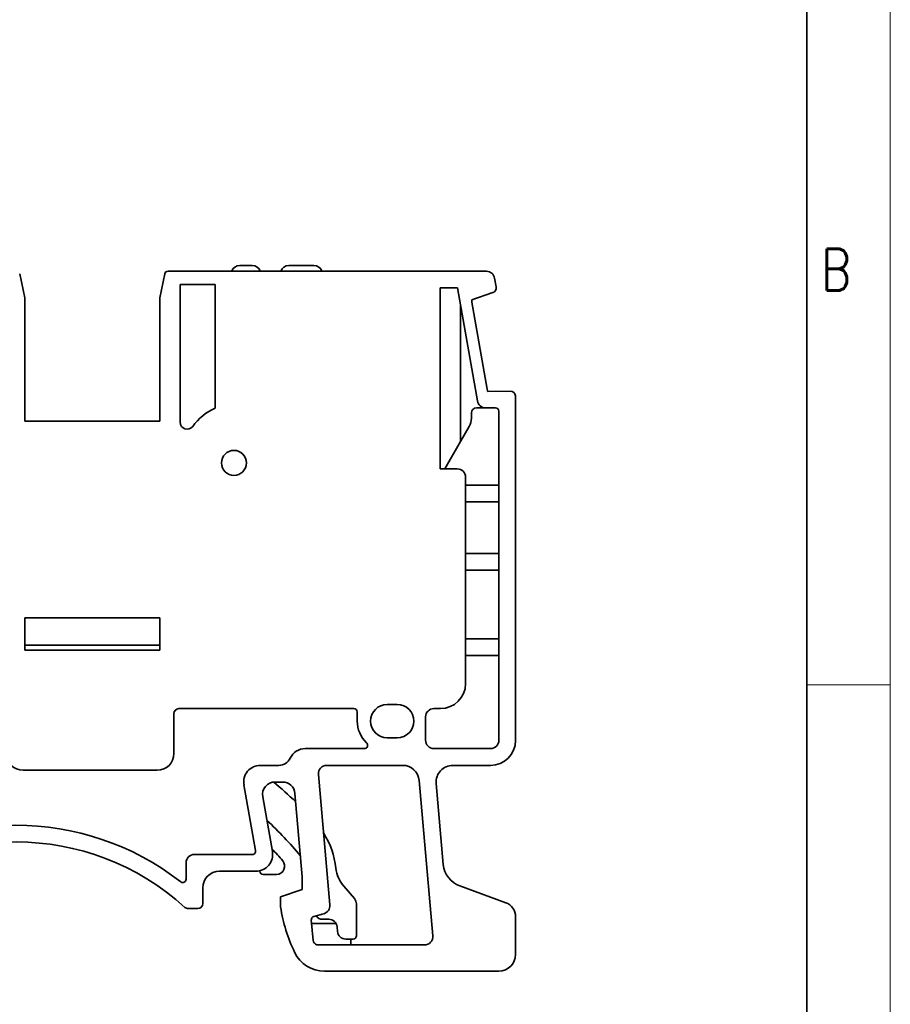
# Model space of a CAD drawing. Header units: millimetres. Extents: x 6 to 292, y 5 to 204.
# Tile 22 of 23: x 240 to 292, y 86 to 145. Entities that reach past the tile are written whole.
import ezdxf

# ---------------------------------------------------------------- set-up
doc = ezdxf.new("R2010")
doc.units = ezdxf.units.MM
for name, color, linetype in [('TEXT', 7, 'Continuous'), ('可见', 7, 'Continuous'), ('图框', 7, 'Continuous'), ('细实线', 7, 'Continuous'), ('轮廓线', 7, 'Continuous')]:
    doc.layers.add(name, color=color, linetype=linetype)
doc.layers.add('尺寸层', color=5, linetype='Continuous', lineweight=13)
doc.styles.add('SEACAD_romans_shx', font='romans.shx')

# ---------------------------------------------------------------- blocks, each defined once
blk = doc.blocks.new('SE5')
at = {"layer": '可见', "color": 7, "linetype": 'Continuous', "lineweight": 35}
for p, q in [((253.715, 130.173), (252.965, 130.173)), ((257.415, 130.173), (255.915, 130.173)), ((239.761, 129.665), (240.065, 128.223)), ((248.165, 128.223), (248.47, 129.664)), ((248.665, 129.823), (267.768, 129.823)), ((268.26, 129.41), (268.354, 128.878)), ((249.39, 129.023), (249.39, 120.759)), ((251.49, 129.023), (249.39, 129.023)), ((251.49, 121.598), (251.49, 129.023)), ((264.994, 117.962), (264.994, 128.823)), ((266.028, 128.823), (264.994, 128.823)), ((267.225, 122.036), (266.028, 128.823)), ((240.065, 128.223), (240.065, 120.823)), ((248.165, 120.823), (248.165, 128.223)), ((268.156, 128.542), (266.888, 128.11)), ((266.219, 127.744), (266.219, 119.613)), ((266.891, 127.96), (267.812, 122.74)), ((267.86, 122.598), (269.202, 122.626)), ((269.515, 122.293), (269.506, 122.345)), ((269.515, 122.293), (269.515, 101.658)), ((266.865, 121.323), (266.865, 121.001)), ((267.165, 121.623), (267.718, 121.623)), ((268.315, 121.623), (267.718, 121.623)), ((268.515, 101.676), (268.515, 121.423)), ((240.065, 120.823), (248.165, 120.823)), ((266.731, 120.501), (266.219, 119.613)), ((266.219, 119.613), (265.265, 117.962)), ((266.015, 117.962), (264.994, 117.962)), ((266.515, 117.462), (266.515, 105.076)), ((266.515, 116.976), (268.515, 116.976)), ((268.515, 115.976), (266.515, 115.976)), ((266.515, 112.893), (268.515, 112.893)), ((268.515, 111.893), (266.515, 111.893)), ((240.065, 109.031), (248.165, 109.031)), ((240.065, 109.031), (240.065, 107.094)), ((248.165, 107.094), (248.165, 109.031)), ((266.515, 107.769), (268.515, 107.769)), ((240.065, 107.376), (248.165, 107.376)), ((248.165, 107.094), (240.065, 107.094)), ((268.515, 106.769), (266.515, 106.769)), ((259.815, 103.576), (249.315, 103.576)), ((261.815, 103.826), (262.415, 103.826)), ((264.615, 103.576), (265.015, 103.576)), ((249.015, 103.276), (249.015, 100.876)), ((260.015, 103.376), (260.015, 102.826)), ((264.115, 103.076), (264.115, 101.676)), ((261.815, 101.826), (262.415, 101.826)), ((256.894, 101.176), (260.438, 101.176)), ((264.615, 101.176), (268.015, 101.176)), ((248.015, 99.876), (239.965, 99.876)), ((255.311, 100.173), (254.205, 100.173)), ((262.738, 100.173), (258.181, 100.173)), ((268.015, 100.173), (265.749, 100.173)), ((257.683, 99.63), (258.369, 91.793)), ((264.549, 89.942), (263.734, 99.26)), ((253.915, 95.058), (253.22, 99)), ((255.53, 99.173), (255.082, 99.173)), ((264.753, 99.086), (265.179, 94.215)), ((254.344, 98.293), (254.925, 94.997)), ((256.715, 93.481), (256.277, 98.489)), ((250.244, 94.823), (253.719, 94.823)), ((249.744, 94.323), (249.744, 93.337)), ((253.94, 93.823), (251.744, 93.823)), ((254.167, 93.823), (254.167, 93.849)), ((255.164, 93.623), (254.367, 93.623)), ((256.715, 93.481), (256.715, 92.723)), ((250.744, 92.823), (250.744, 91.873)), ((256.704, 92.719), (256.715, 93.059)), ((259.843, 92.183), (259.204, 92.93)), ((266.161, 92.936), (268.923, 91.93)), ((255.415, 92.292), (256.715, 92.723)), ((255.415, 92.292), (255.415, 91.673)), ((259.964, 91.858), (259.964, 89.952)), ((249.879, 91.573), (250.444, 91.573)), ((258, 91.266), (257.408, 91.107)), ((269.515, 91.085), (269.515, 88.823)), ((257.26, 90.896), (257.371, 89.671)), ((258.745, 90.673), (257.281, 90.673)), ((257.931, 90.935), (258.306, 90.935)), ((258.804, 90.478), (258.827, 90.208)), ((257.692, 89.398), (264.051, 89.398)), ((259.325, 89.752), (259.764, 89.752)), ((259.622, 89.398), (259.622, 89.752)), ((268.515, 87.823), (258.058, 87.823))]:
    blk.add_line(p, q, dxfattribs=at)
blk.add_circle((252.615, 118.323), 0.75, dxfattribs=at)
for centre, radius, start, end in [((252.965, 129.673), 0.5, 90, 162.5424), ((253.715, 129.673), 0.5, 17.4576, 90), ((255.915, 129.673), 0.5, 90, 162.5424), ((257.415, 129.673), 0.5, 17.4576, 90), ((248.665, 129.623), 0.2, 90, 168.13831), ((267.768, 129.323), 0.5, 10, 90), ((268.059, 128.826), 0.3, 288.8, 10.0117), ((267.384, 128.047), 0.5, 172.70125, 190), ((268.304, 122.827), 0.5, 190, 207.29875), ((269.205, 122.326), 0.3, 3.60273, 90.57408), ((267.718, 122.123), 0.5, 190, 270), ((252.815, 118.576), 3.3, 113.68443, 144.03447), ((267.165, 121.323), 0.3, 90, 180), ((268.315, 121.423), 0.2, 0, 90), ((249.807, 120.759), 0.417, 180, 324.03447), ((265.865, 121.001), 1, 330, 360), ((266.015, 117.462), 0.5, 0, 90), ((265.015, 105.076), 1.5, 270, 360), ((249.315, 103.276), 0.3, 90, 180), ((259.815, 103.376), 0.2, 0, 90), ((261.815, 102.826), 1, 90, 270), ((262.415, 102.826), 1, 270, 90), ((264.615, 103.076), 0.5, 90, 180), ((261.815, 102.826), 1.8, 180, 226.46866), ((264.615, 101.676), 0.5, 180, 270), ((268.015, 101.676), 0.5, 270, 360), ((268.015, 101.673), 1.5, 269.99871, 359.40033), ((256.894, 100.176), 1, 90, 154.7189), ((260.438, 101.376), 0.2, 270, 46.47052), ((239.965, 100.876), 1, 180, 270), ((248.015, 100.876), 1, 270, 360), ((255.311, 100.923), 0.75, 270, 334.7189), ((254.205, 99.173), 1, 90, 190), ((258.181, 99.673), 0.5, 90, 184.9991), ((262.738, 99.173), 1, 5.00009, 89.99935), ((265.749, 99.173), 1, 90, 185), ((255.082, 98.423), 0.75, 90, 190), ((239.515, 80.573), 24.2, 46.01591, 50.21196), ((255.53, 98.423), 0.75, 5, 90), ((239.563, 80.576), 16, 51.97026, 128.26097), ((239.515, 80.573), 22.2, 39.66387, 47.21197), ((253.767, 93.439), 5, 6.49793, 32.36254), ((239.563, 80.573), 15, 47.60907, 132.39093), ((239.515, 80.573), 21.2, 40.88852, 43.49129), ((250.244, 94.323), 0.5, 90, 180), ((253.719, 95.023), 0.2, 270, 10), ((253.94, 94.823), 1, 270, 10), ((255.164, 94.123), 0.5, 270, 40.88852), ((260.722, 94.231), 2, 186.49793, 220.59354), ((266.674, 94.346), 1.5, 185, 250), ((251.744, 92.823), 1, 90, 180), ((254.367, 93.823), 0.2, 180, 270), ((249.544, 93.337), 0.2, 231.97026, 0), ((259.464, 91.858), 0.5, 0, 40.59354), ((249.879, 91.873), 0.3, 227.60907, 270), ((250.444, 91.873), 0.3, 270, 0), ((264.809, 93.089), 9.5, 188.5682, 205.80966), ((257.871, 91.748), 0.5, 285, 5.07011), ((268.615, 91.085), 0.9, 0, 70), ((257.46, 90.914), 0.2, 105, 185.14836), ((257.931, 91.435), 0.5, 216.24263, 270), ((258.306, 90.435), 0.5, 5, 90), ((259.325, 90.252), 0.5, 185, 270), ((259.764, 89.952), 0.2, 270, 0), ((264.051, 89.898), 0.5, 270, 4.99903), ((257.67, 89.698), 0.3, 185.14836, 255.59405), ((257.692, 89.898), 0.5, 258.85289, 270), ((258.058, 89.823), 2, 205.80966, 270), ((268.515, 88.823), 1, 270, 360)]:
    blk.add_arc(centre, radius, start, end, dxfattribs=at)
blk = doc.blocks.new('A4-drawing_frame')
at = {"layer": '细实线', "color": 7, "linetype": 'Continuous', "lineweight": 13}
for p, q in [((0, 0), (0, 199)), ((-5, 100), (0, 100))]:
    blk.add_line(p, q, dxfattribs=at)
at = {"layer": '轮廓线', "color": 7, "linetype": 'Continuous', "lineweight": 35}
blk.add_line((-5, 195), (-5, 5), dxfattribs=at)
at = {"layer": 'TEXT', "insert": (-3.259, 123.661), "char_height": 2.5, "width": 2.34019, "attachment_point": 8, "style": 'SEACAD_romans_shx'}
blk.add_mtext('{\\fromans|b0||i0||c0|p34;\\C7;\\H2.5;\\W0.8;B}', dxfattribs=at)

msp = doc.modelspace()

# ---------------------------------------------------------------- block references
at = {"layer": '图框', "color": 7}
msp.add_blockref('A4-drawing_frame', (292, 5), dxfattribs=at)
at = {"layer": '尺寸层'}
msp.add_blockref('SE5', (0, 0), dxfattribs=at)

doc.saveas('drawing.dxf')
